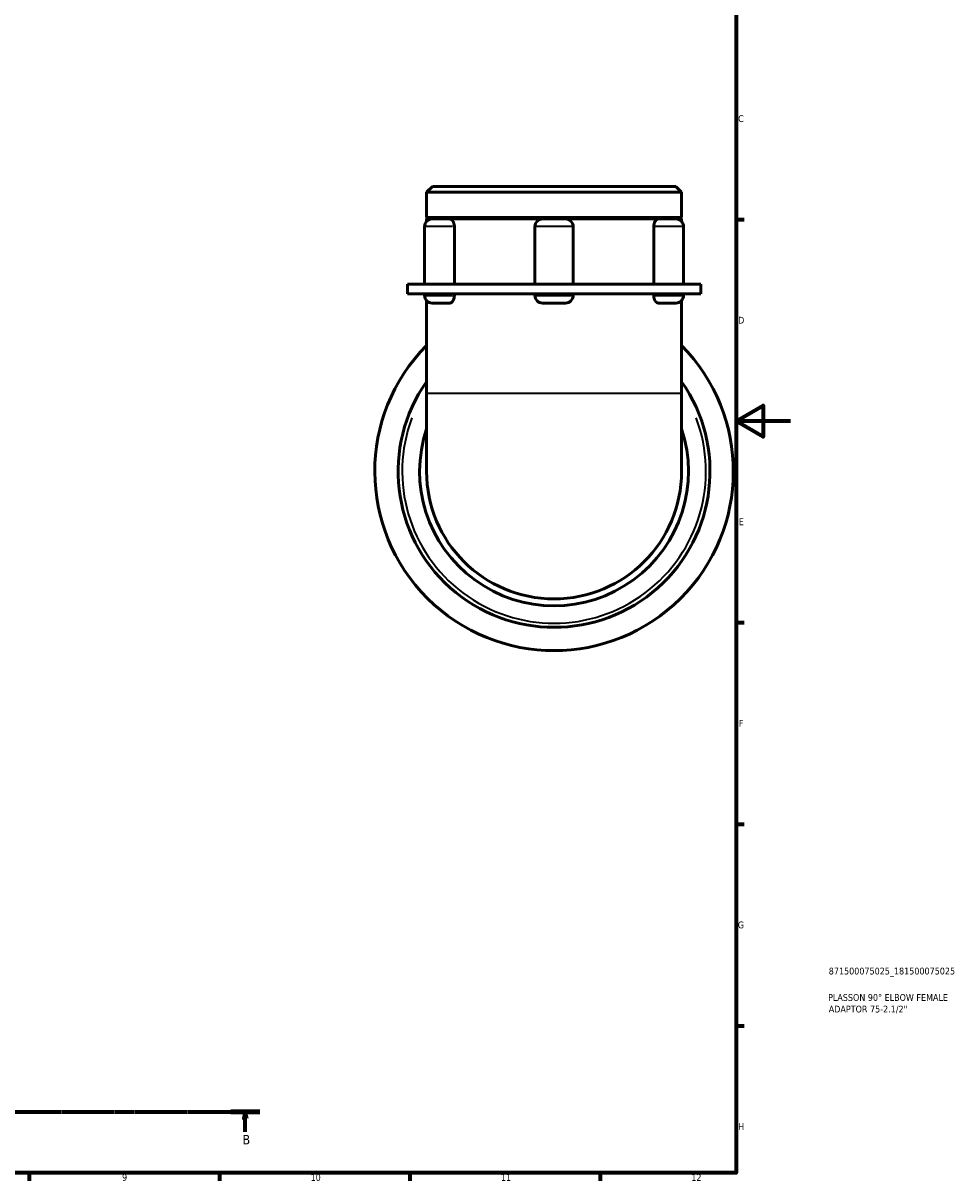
# Model space of a CAD drawing. Header units: millimetres. Extents: x 0 to 924, y -23 to 911.
# Tile 3 of 6: x 558 to 902, y 17 to 444. Entities that reach past the tile are written whole.
import ezdxf

# ---------------------------------------------------------------- set-up
doc = ezdxf.new("R2010")
doc.units = ezdxf.units.MM
doc.linetypes.add('CHAIN', pattern=[0.7087, 0.4724, -0.0591, 0.1181, -0.0591])
for name, color, linetype, lineweight in [('Border (ISO)', 7, 'Continuous', 70), ('Section Line (ISO)', 7, 'CHAIN', 70), ('Title (ISO)', 7, 'Continuous', 50), ('Visible (ISO)', 7, 'Continuous', 50), ('Visible Narrow (ISO)', 7, 'Continuous', 35)]:
    doc.layers.add(name, color=color, linetype=linetype, lineweight=lineweight)
doc.styles.add('Label Text (ISO)', font='tahoma.ttf')
doc.styles.add('Note Text (ISO)', font='tahoma.ttf')

# ---------------------------------------------------------------- blocks, each defined once
blk = doc.blocks.new('Borders Default Border')
at = {"layer": 'Border (ISO)'}
for p, q in [((821, 371.25), (823.9, 371.25)), ((821, 222.75), (823.9, 222.75)), ((821, 148.5), (823.9, 148.5)), ((821, 74.25), (823.9, 74.25)), ((560.67, 20), (560.67, 17.1)), ((630.75, 20), (630.75, 17.1)), ((700.83, 20), (700.83, 17.1)), ((770.92, 20), (770.92, 17.1))]:
    blk.add_line(p, q, dxfattribs=at)
at = {"layer": 'Border (ISO)', "flags": 128}
for points in [[(20, 20), (20, 574), (821, 574), (821, 20), (20, 20)], [(841, 297), (821, 297), (831, 302.77), (831, 291.23), (821, 297)]]:
    blk.add_lwpolyline(points, dxfattribs=at)
at = {"layer": 'Border (ISO)', "color": 232, "true_color": 0xca0064, "char_height": 2.5, "attachment_point": 7, "style": 'Note Text (ISO)'}
for s, insert in [('C', (821.73, 407.08)), ('D', (821.73, 332.88)), ('E', (821.94, 258.63)), ('F', (822, 184.38)), ('G', (821.61, 110.08)), ('H', (821.74, 35.88)), ('9', (594.88, 17.05)), ('10', (664.29, 17.05)), ('11', (734.37, 17.1)), ('12', (804.46, 17.1))]:
    blk.add_mtext(s, dxfattribs=dict(at, insert=insert))
blk = doc.blocks.new('Title Blocks ISO')
at = {"layer": 'Title (ISO)', "color": 232, "true_color": 0xca0064, "style": 'Note Text (ISO)'}
for tag, p in [('PART_NUMBER_001', (34.1, 73.13)), ('DESCRIPTION_001', (33.84, 63.4)), ('DESCRIPTION_002', (34.09, 59.12))]:
    blk.add_attdef(tag, p, '', height=2.5, dxfattribs=at)
blk = doc.blocks.new('2dTransSection0')
at = {"layer": 'Section Line (ISO)', "linetype": 'CHAIN'}
blk.add_line((210.57, 42.53), (645.63, 42.53), dxfattribs=at)
at = {"layer": 'Section Line (ISO)', "linetype": 'Continuous', "lineweight": 140}
for p, q in [((210.57, 42.53), (221.29, 42.53)), ((634.91, 42.53), (645.63, 42.53))]:
    blk.add_line(p, q, dxfattribs=at)
at = {"layer": 'Section Line (ISO)', "linetype": 'Continuous'}
for p, q in [((215.93, 42.53), (215.43, 40.03)), ((215.43, 40.03), (216.43, 40.03)), ((215.93, 40.03), (215.93, 42.53)), ((216.43, 40.03), (215.93, 42.53)), ((215.93, 35.2), (215.93, 40.03)), ((640.27, 42.53), (639.77, 40.03)), ((639.77, 40.03), (640.77, 40.03)), ((640.27, 40.03), (640.27, 42.53)), ((640.77, 40.03), (640.27, 42.53)), ((640.27, 35.2), (640.27, 40.03))]:
    blk.add_line(p, q, dxfattribs=at)
at = {"layer": 'Section Line (ISO)', "linetype": 'Continuous', "flags": 128}
for points in [[(216.43, 40.03), (215.93, 42.53), (215.43, 40.03), (216.43, 40.03)], [(640.77, 40.03), (640.27, 42.53), (639.77, 40.03), (640.77, 40.03)]]:
    blk.add_lwpolyline(points, dxfattribs=at)
at = {"layer": 'Section Line (ISO)'}
for points in [[(216.43, 40.03), (215.93, 42.53), (215.43, 40.03), (216.43, 40.03)], [(640.77, 40.03), (640.27, 42.53), (639.77, 40.03), (640.77, 40.03)]]:
    blk.add_solid(points, dxfattribs=at)
at = {"layer": 'Section Line (ISO)', "char_height": 3.5, "attachment_point": 7, "style": 'Label Text (ISO)'}
for insert in [(214.86, 30.53), (639.2, 30.53)]:
    blk.add_mtext('B', dxfattribs=dict(at, insert=insert))

msp = doc.modelspace()

# ---------------------------------------------------------------- linework, layer by layer
at = {"layer": 'Visible (ISO)'}
for p, q in [((709.166, 383.427), (706.999, 381.261)), ((706.999, 371.927), (706.999, 381.261)), ((800.893, 381.261), (706.999, 381.261)), ((709.166, 383.427), (798.726, 383.427)), ((798.726, 383.427), (800.893, 381.261)), ((800.893, 371.927), (800.893, 381.261)), ((800.893, 371.927), (706.999, 371.927)), ((707.499, 371.427), (706.999, 371.927)), ((706.999, 371.427), (709.064, 371.427)), ((706.999, 370.527), (706.999, 371.427)), ((709.064, 371.427), (715.564, 371.427)), ((715.564, 371.427), (749.721, 371.427)), ((749.721, 371.427), (758.171, 371.427)), ((758.171, 371.427), (792.328, 371.427)), ((792.328, 371.427), (798.828, 371.427)), ((798.828, 371.427), (800.893, 371.427)), ((800.393, 371.427), (800.893, 371.927)), ((800.893, 370.527), (800.893, 371.427)), ((706.247, 368.611), (706.247, 347.427)), ((717.257, 368.611), (717.257, 347.427)), ((746.904, 368.611), (746.904, 347.427)), ((760.988, 368.611), (760.988, 347.427)), ((790.635, 347.427), (790.635, 368.611)), ((801.645, 368.611), (801.645, 347.427)), ((707.19, 347.427), (699.957, 347.427)), ((699.957, 343.827), (699.957, 347.427)), ((753.946, 347.427), (707.19, 347.427)), ((800.702, 347.427), (753.946, 347.427)), ((807.935, 347.427), (800.702, 347.427)), ((807.935, 343.827), (807.935, 347.427)), ((707.19, 343.827), (699.957, 343.827)), ((706.247, 343.827), (706.247, 343.284)), ((706.999, 341.368), (706.999, 307.318)), ((753.946, 343.827), (707.19, 343.827)), ((717.257, 343.827), (717.257, 343.284)), ((746.904, 343.827), (746.904, 343.284)), ((800.702, 343.827), (753.946, 343.827)), ((760.988, 343.827), (760.988, 343.284)), ((790.635, 343.284), (790.635, 343.827)), ((807.935, 343.827), (800.702, 343.827)), ((800.893, 341.368), (800.893, 307.318)), ((801.645, 343.827), (801.645, 343.284)), ((715.564, 340.467), (709.064, 340.467)), ((758.171, 340.467), (749.721, 340.467)), ((798.828, 340.467), (792.328, 340.467)), ((706.999, 307.318), (706.999, 278.427)), ((800.893, 278.427), (800.893, 307.318))]:
    msp.add_line(p, q, dxfattribs=at)
for centre, radius, start, end in [((709.064, 368.611), 2.817, 90, 180), ((749.721, 368.611), 2.817, 90, 180), ((758.171, 368.611), 2.817, 0, 90), ((798.828, 368.611), 2.817, 0, 90), ((709.064, 343.284), 2.817, 180, 270), ((749.721, 343.284), 2.817, 180, 270), ((758.171, 343.284), 2.817, 270, 0), ((798.828, 343.284), 2.817, 270, 0), ((753.946, 278.427), 66, 135.34214, 44.65786), ((753.946, 278.427), 57.42, 144.84579, 35.15421), ((753.946, 278.427), 49.5, 161.51781, 18.48219), ((753.946, 278.427), 46.947, 180, 0)]:
    msp.add_arc(centre, radius, start, end, dxfattribs=at)
for points, knots in [([(715.564, 371.427), (715.76, 371.427), (715.957, 371.366), (716.35, 371.116), (716.54, 370.921), (716.867, 370.421), (717.002, 370.12), (717.192, 369.454), (717.246, 369.095), (717.257, 368.689), (717.257, 368.65), (717.257, 368.611)], [0.88797943, 0.88797943, 0.88797943, 0.88797943, 0.99008174, 0.99008174, 1.10030107, 1.10030107, 1.21048002, 1.21048002, 1.32039703, 1.32039703, 1.33221836, 1.33221836, 1.33221836, 1.33221836]), ([(790.635, 368.611), (790.635, 368.963), (790.676, 369.313), (790.84, 369.982), (790.963, 370.293), (791.274, 370.823), (791.457, 371.036), (791.857, 371.334), (792.07, 371.416), (792.297, 371.427), (792.313, 371.427), (792.328, 371.427)], [0.44423607, 0.44423607, 0.44423607, 0.44423607, 0.55012342, 0.55012342, 0.66004705, 0.66004705, 0.77023364, 0.77023364, 0.880448, 0.880448, 0.88847071, 0.88847071, 0.88847071, 0.88847071]), ([(717.257, 343.284), (717.257, 342.931), (717.216, 342.582), (717.052, 341.913), (716.928, 341.601), (716.618, 341.072), (716.434, 340.859), (716.034, 340.561), (715.822, 340.479), (715.595, 340.468), (715.579, 340.467), (715.564, 340.467)], [0.44423607, 0.44423607, 0.44423607, 0.44423607, 0.55012342, 0.55012342, 0.66004705, 0.66004705, 0.77023364, 0.77023364, 0.880448, 0.880448, 0.88847071, 0.88847071, 0.88847071, 0.88847071]), ([(792.328, 340.467), (792.132, 340.467), (791.935, 340.529), (791.542, 340.778), (791.352, 340.974), (791.025, 341.474), (790.89, 341.774), (790.7, 342.441), (790.646, 342.8), (790.635, 343.205), (790.635, 343.245), (790.635, 343.284)], [0.88797943, 0.88797943, 0.88797943, 0.88797943, 0.99008174, 0.99008174, 1.10030107, 1.10030107, 1.21048002, 1.21048002, 1.32039703, 1.32039703, 1.33221836, 1.33221836, 1.33221836, 1.33221836])]:
    msp.add_open_spline(points, degree=3, knots=knots, dxfattribs=at)
at = {"layer": 'Visible Narrow (ISO)'}
for p, q in [((716.604, 368.611), (706.288, 368.611)), ((760.901, 368.611), (746.991, 368.611)), ((801.604, 368.611), (791.288, 368.611)), ((706.288, 343.284), (716.604, 343.284)), ((746.991, 343.284), (760.901, 343.284)), ((791.288, 343.284), (801.604, 343.284)), ((707.577, 307.318), (800.315, 307.318))]:
    msp.add_line(p, q, dxfattribs=at)
msp.add_arc((753.946, 278.427), 55.92, 159.38212, 20.61788, dxfattribs=at)

# ---------------------------------------------------------------- block references
msp.add_blockref('Borders Default Border', (0, 0))
msp.add_blockref('Title Blocks ISO', (821, 20)).add_auto_attribs({'PART_NUMBER_001': '871500075025_181500075025', 'DESCRIPTION_001': 'PLASSON 90° ELBOW FEMALE', 'DESCRIPTION_002': 'ADAPTOR 75-2.1/2"'})
at = {"layer": 'Section Line (ISO)'}
msp.add_blockref('2dTransSection0', (0, 0), dxfattribs=at)

doc.saveas('drawing.dxf')
